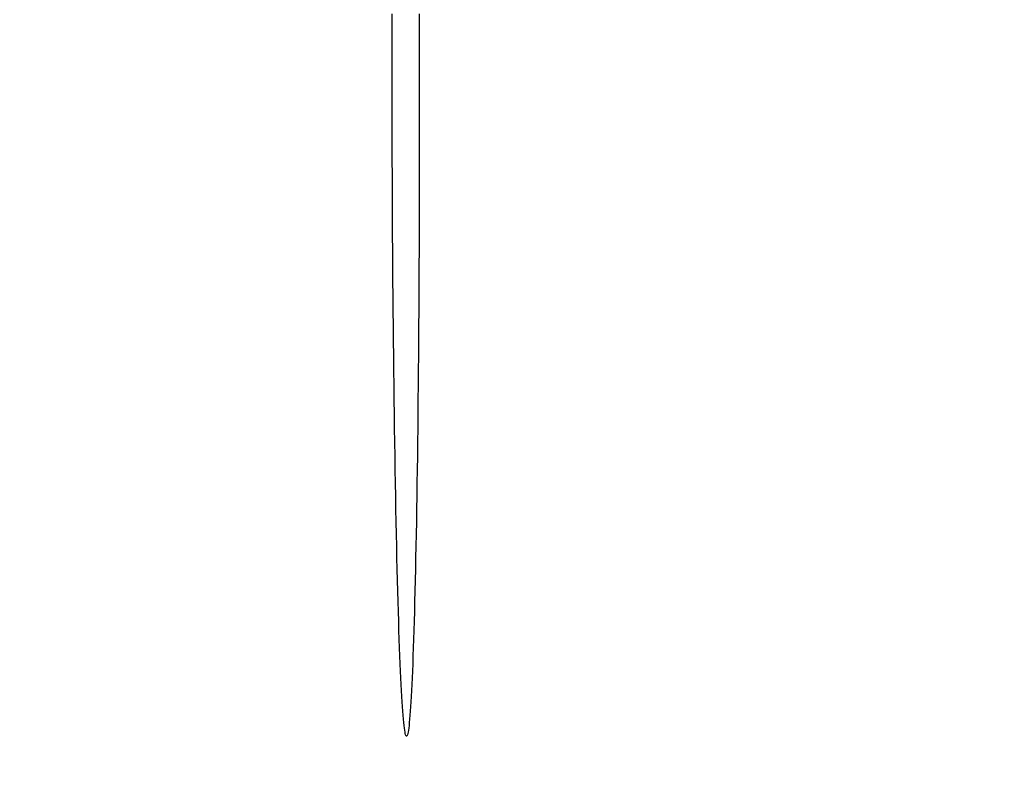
# Model space of a CAD drawing. Header units: millimetres. Extents: x -2852 to 102, y -106 to 97.
# Tile 147 of 256: x -2318 to -2307, y -12 to -4. Entities that reach past the tile are written whole.
import ezdxf

# ---------------------------------------------------------------- set-up
doc = ezdxf.new("R2010")
doc.units = ezdxf.units.MM
doc.header["$MEASUREMENT"] = 0
doc.layers.add('Predefinito', color=5, linetype='Continuous')

msp = doc.modelspace()

# ---------------------------------------------------------------- linework, layer by layer
at = {"layer": 'Predefinito', "extrusion": (-0.001366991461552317, 0.9999990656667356, 0)}
msp.add_lwpolyline([(1893.351324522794, 1025.42292373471), (1943.995638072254, 932.9039963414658), (1961.195860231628, 903.3342027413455), (1978.993972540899, 874.0949544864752), (1998.616769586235, 843.5455550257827), (2019.57383825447, 812.9372917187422), (2030.542156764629, 797.7648246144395), (2041.807183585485, 782.7956663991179), (2053.362682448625, 768.0910785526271), (2065.262349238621, 753.6442822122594), (2077.378819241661, 739.6632572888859), (2089.887840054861, 726.0076633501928), (2102.541407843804, 713.0045566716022), (2109.031955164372, 706.653154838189), (2115.637419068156, 700.4117466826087), (2122.164949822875, 694.4647839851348), (2128.809624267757, 688.6383311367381), (2135.576121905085, 682.9420587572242), (2142.469122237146, 677.385637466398), (2149.247856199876, 672.1639067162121), (2156.152456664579, 667.0940738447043), (2163.186477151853, 662.1888820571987), (2170.353255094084, 657.4618598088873), (2177.385123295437, 653.090251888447), (2184.545983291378, 648.9110545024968), (2191.838042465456, 644.9391512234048), (2199.261258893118, 641.1914949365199), (2206.558744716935, 637.7994573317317), (2213.976013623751, 634.6499397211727), (2217.728858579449, 633.1713967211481), (2221.510611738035, 631.7599396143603), (2225.320770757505, 630.4178294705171), (2229.158833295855, 629.1473273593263), (2233.492784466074, 627.8109071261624), (2237.855495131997, 626.5693829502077), (2242.242043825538, 625.4243394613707), (2246.65050374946, 624.3753822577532), (2250.820668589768, 623.4747271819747), (2255.007433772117, 622.6581809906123), (2259.208897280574, 621.9254063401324), (2263.422687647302, 621.2759436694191), (2267.618848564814, 620.7126819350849), (2271.823276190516, 620.2303412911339), (2276.03452739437, 619.8281001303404), (2280.25115904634, 619.5051368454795), (2284.471709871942, 619.2606014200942), (2288.694646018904, 619.0935302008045), (2292.918415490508, 619.0029311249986), (2297.141466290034, 618.9878121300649), (2305.55707747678, 619.1790170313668), (2313.954794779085, 619.6579889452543), (2322.325882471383, 620.4160973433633), (2330.66210220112, 621.4445185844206), (2338.947760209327, 622.733170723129), (2347.184703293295, 624.2748402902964), (2355.367115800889, 626.0616068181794), (2363.489182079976, 628.0855498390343), (2371.510279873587, 630.3286765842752), (2379.462038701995, 632.7929579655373), (2387.340598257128, 635.4722975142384), (2395.141678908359, 638.3606017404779), (2402.771482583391, 641.4149501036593), (2410.318012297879, 644.6638726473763), (2417.777958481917, 648.1037776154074), (2425.148011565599, 651.731073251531), (2432.266807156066, 655.457280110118), (2439.29190530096, 659.3574054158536), (2446.218870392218, 663.4296977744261), (2453.043600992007, 667.6731772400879), (2459.336958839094, 671.8008511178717), (2465.532588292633, 676.0781928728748), (2471.625899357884, 680.5058177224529), (2477.611476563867, 685.0847145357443), (2485.196021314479, 691.2439231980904), (2492.572953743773, 697.6527941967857), (2496.48016059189, 701.227419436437), (2500.322119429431, 704.8714970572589), (2504.097656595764, 708.5832848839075), (2507.805818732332, 712.3606644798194), (2514.889817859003, 719.9615224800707), (2521.70957167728, 727.7888870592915), (2528.210201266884, 735.7512486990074), (2534.459556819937, 743.8977345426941), (2540.461105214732, 752.2003302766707), (2546.233647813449, 760.6471974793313), (2551.824459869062, 769.2712208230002), (2557.213527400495, 778.000570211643), (2562.522258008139, 786.9957281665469), (2567.663563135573, 796.0696525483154), (2577.52678111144, 814.3908881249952), (2632.82336339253, 924.5810875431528), (2644.451836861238, 945.9817918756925), (2657.017906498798, 967.7557466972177), (2680.503230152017, 1005.603319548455), (2683.726436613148, 1011.103481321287), (2686.673477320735, 1016.485880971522), (2687.995116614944, 1019.075738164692), (2689.268848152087, 1021.731139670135), (2690.354444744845, 1024.168534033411), (2690.874860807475, 1025.41657920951), (2691.377838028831, 1026.687096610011)], dxfattribs=at)
msp.add_lwpolyline([(1893.351324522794, 1025.42292373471), (1943.995638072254, 932.9039963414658), (1961.195860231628, 903.3342027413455), (1978.993972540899, 874.0949544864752), (1998.616769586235, 843.5455550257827), (2019.57383825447, 812.9372917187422), (2030.542156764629, 797.7648246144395), (2041.807183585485, 782.7956663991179), (2053.362682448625, 768.0910785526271), (2065.262349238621, 753.6442822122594), (2077.378819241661, 739.6632572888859), (2089.887840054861, 726.0076633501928), (2102.541407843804, 713.0045566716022), (2109.031955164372, 706.653154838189), (2115.637419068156, 700.4117466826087), (2122.164949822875, 694.4647839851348), (2128.809624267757, 688.6383311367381), (2135.576121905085, 682.9420587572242), (2142.469122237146, 677.385637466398), (2149.247856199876, 672.1639067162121), (2156.152456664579, 667.0940738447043), (2163.186477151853, 662.1888820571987), (2170.353255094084, 657.4618598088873), (2177.385123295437, 653.090251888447), (2184.545983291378, 648.9110545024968), (2191.838042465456, 644.9391512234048), (2199.261258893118, 641.1914949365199), (2206.558744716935, 637.7994573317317), (2213.976013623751, 634.6499397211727), (2217.728858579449, 633.1713967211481), (2221.510611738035, 631.7599396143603), (2225.320770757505, 630.4178294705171), (2229.158833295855, 629.1473273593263), (2233.492784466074, 627.8109071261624), (2237.855495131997, 626.5693829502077), (2242.242043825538, 625.4243394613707), (2246.65050374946, 624.3753822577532), (2250.820668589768, 623.4747271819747), (2255.007433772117, 622.6581809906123), (2259.208897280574, 621.9254063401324), (2263.422687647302, 621.2759436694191), (2267.618848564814, 620.7126819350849), (2271.823276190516, 620.2303412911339), (2276.03452739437, 619.8281001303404), (2280.25115904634, 619.5051368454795), (2284.471709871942, 619.2606014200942), (2288.694646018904, 619.0935302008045), (2292.918415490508, 619.0029311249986), (2297.141466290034, 618.9878121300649), (2305.55707747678, 619.1790170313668), (2313.954794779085, 619.6579889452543), (2322.325882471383, 620.4160973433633), (2330.66210220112, 621.4445185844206), (2338.947760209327, 622.733170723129), (2347.184703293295, 624.2748402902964), (2355.367115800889, 626.0616068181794), (2363.489182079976, 628.0855498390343), (2371.510279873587, 630.3286765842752), (2379.462038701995, 632.7929579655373), (2387.340598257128, 635.4722975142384), (2395.141678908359, 638.3606017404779), (2402.771482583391, 641.4149501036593), (2410.318012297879, 644.6638726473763), (2417.777958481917, 648.1037776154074), (2425.148011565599, 651.731073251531), (2432.266807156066, 655.457280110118), (2439.29190530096, 659.3574054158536), (2446.218870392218, 663.4296977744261), (2453.043600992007, 667.6731772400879), (2459.336958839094, 671.8008511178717), (2465.532588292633, 676.0781928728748), (2471.625899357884, 680.5058177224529), (2477.611476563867, 685.0847145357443), (2485.196021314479, 691.2439231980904), (2492.572953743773, 697.6527941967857), (2496.48016059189, 701.227419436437), (2500.322119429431, 704.8714970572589), (2504.097656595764, 708.5832848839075), (2507.805818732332, 712.3606644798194), (2514.889817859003, 719.9615224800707), (2521.70957167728, 727.7888870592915), (2528.210201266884, 735.7512486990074), (2534.459556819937, 743.8977345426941), (2540.461105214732, 752.2003302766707), (2546.233647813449, 760.6471974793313), (2551.824459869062, 769.2712208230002), (2557.213527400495, 778.000570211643), (2562.522258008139, 786.9957281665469), (2567.663563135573, 796.0696525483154), (2577.52678111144, 814.3908881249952), (2632.82336339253, 924.5810875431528), (2644.451836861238, 945.9817918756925), (2657.017906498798, 967.7557466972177), (2680.503230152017, 1005.603319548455), (2683.726436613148, 1011.103481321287), (2686.673477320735, 1016.485880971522), (2687.995116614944, 1019.075738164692), (2689.268848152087, 1021.731139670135), (2690.354444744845, 1024.168534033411), (2690.874860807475, 1025.41657920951), (2691.377838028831, 1026.687096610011)], dxfattribs=at)
at = {"layer": 'Predefinito', "extrusion": (-0.001366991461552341, 0.9999990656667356, 0)}
msp.add_lwpolyline([(2685.093597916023, 1029.656408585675), (2684.652767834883, 1028.514424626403), (2684.178802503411, 1027.353558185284), (2683.136399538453, 1024.977799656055), (2681.976255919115, 1022.534376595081), (2680.708238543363, 1020.028532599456), (2679.342214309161, 1017.465511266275), (2677.888050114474, 1014.850556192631), (2674.754769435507, 1009.485819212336), (2647.236081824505, 964.8120572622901), (2634.885210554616, 943.0068633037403), (2623.437528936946, 921.6081928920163), (2573.471985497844, 821.6063727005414), (2563.678453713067, 803.1830507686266), (2553.533115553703, 785.344988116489), (2548.272492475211, 776.6534082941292), (2542.856685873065, 768.1177184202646), (2537.263285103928, 759.7411102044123), (2531.469879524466, 751.526775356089), (2525.454058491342, 743.4779055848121), (2519.19341136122, 735.5976926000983), (2512.665527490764, 727.8893281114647), (2505.84799623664, 720.3560038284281), (2498.718406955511, 713.0009114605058), (2495.029587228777, 709.3911996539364), (2491.254349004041, 705.8272427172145), (2487.389890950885, 702.3094396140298), (2483.433411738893, 698.8381893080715), (2479.382110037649, 695.4138907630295), (2475.233184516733, 692.0369429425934), (2469.343648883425, 687.4556619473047), (2463.270454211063, 682.973492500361), (2457.02125633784, 678.5985806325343), (2450.603711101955, 674.3390723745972), (2444.025474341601, 670.2031137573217), (2437.294201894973, 666.19885081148), (2430.417549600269, 662.3344295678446), (2423.403173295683, 658.6179960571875), (2416.25872881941, 655.057696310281), (2408.991872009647, 651.6616763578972), (2401.610258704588, 648.4380822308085), (2394.121544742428, 645.3950599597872), (2386.533385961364, 642.5407555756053), (2378.853438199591, 639.883315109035), (2371.089357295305, 637.430884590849), (2363.2487990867, 635.191610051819), (2355.339419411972, 633.1736375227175), (2347.368874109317, 631.3851130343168), (2339.34481901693, 629.8341826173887), (2331.274909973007, 628.528992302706), (2323.166802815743, 627.4776881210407), (2315.028153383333, 626.688416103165), (2306.866617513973, 626.1693222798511), (2298.68985104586, 625.9285526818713), (2294.598148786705, 625.9150851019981), (2290.505509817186, 625.9742533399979), (2286.412891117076, 626.1070756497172), (2282.321249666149, 626.3145702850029), (2278.23154244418, 626.5977554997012), (2274.144726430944, 626.9576495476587), (2270.061758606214, 627.395270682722), (2265.983595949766, 627.9116371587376), (2261.911195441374, 628.507767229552), (2257.845514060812, 629.1846791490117), (2253.787508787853, 629.9433911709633), (2249.738136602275, 630.7849215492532), (2245.698354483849, 631.7102885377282), (2241.669119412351, 632.7205103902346), (2237.651388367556, 633.816605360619), (2233.646118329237, 634.9995917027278), (2229.971796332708, 636.1656457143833), (2226.308964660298, 637.4051216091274), (2222.657749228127, 638.7169859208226), (2219.018275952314, 640.1002051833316), (2215.390670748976, 641.5537459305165), (2211.775059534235, 643.0765746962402), (2204.580322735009, 646.3259624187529), (2197.435072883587, 649.8401006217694), (2190.340317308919, 653.6107215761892), (2183.297063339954, 657.629557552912), (2176.30631830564, 661.8883408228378), (2169.369089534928, 666.378803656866), (2162.486384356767, 671.0926783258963), (2155.659210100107, 676.0216971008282), (2148.888574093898, 681.1575922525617), (2142.175483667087, 686.4920960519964), (2135.520946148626, 692.0169407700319), (2128.925968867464, 697.7238586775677), (2122.39155915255, 703.6045820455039), (2115.918724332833, 709.6508431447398), (2109.508471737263, 715.8543742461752), (2096.879742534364, 728.7001755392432), (2084.513430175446, 742.0758440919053), (2072.417593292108, 755.915238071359), (2060.600290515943, 770.1522156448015), (2049.069580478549, 784.7206349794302), (2037.833521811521, 799.5543542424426), (2026.900173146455, 814.587231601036), (2005.973840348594, 844.9858932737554), (1986.355051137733, 875.3874853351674), (1968.10827456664, 905.2628731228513), (1951.297979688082, 934.0829219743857), (1899.710998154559, 1028.227034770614)], dxfattribs=at)
msp.add_lwpolyline([(2685.093597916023, 1029.656408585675), (2684.652767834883, 1028.514424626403), (2684.178802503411, 1027.353558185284), (2683.136399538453, 1024.977799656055), (2681.976255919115, 1022.534376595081), (2680.708238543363, 1020.028532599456), (2679.342214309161, 1017.465511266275), (2677.888050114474, 1014.850556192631), (2674.754769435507, 1009.485819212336), (2647.236081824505, 964.8120572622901), (2634.885210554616, 943.0068633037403), (2623.437528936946, 921.6081928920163), (2573.471985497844, 821.6063727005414), (2563.678453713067, 803.1830507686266), (2553.533115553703, 785.344988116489), (2548.272492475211, 776.6534082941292), (2542.856685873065, 768.1177184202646), (2537.263285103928, 759.7411102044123), (2531.469879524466, 751.526775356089), (2525.454058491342, 743.4779055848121), (2519.19341136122, 735.5976926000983), (2512.665527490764, 727.8893281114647), (2505.84799623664, 720.3560038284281), (2498.718406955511, 713.0009114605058), (2495.029587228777, 709.3911996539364), (2491.254349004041, 705.8272427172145), (2487.389890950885, 702.3094396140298), (2483.433411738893, 698.8381893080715), (2479.382110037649, 695.4138907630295), (2475.233184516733, 692.0369429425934), (2469.343648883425, 687.4556619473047), (2463.270454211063, 682.973492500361), (2457.02125633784, 678.5985806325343), (2450.603711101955, 674.3390723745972), (2444.025474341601, 670.2031137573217), (2437.294201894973, 666.19885081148), (2430.417549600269, 662.3344295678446), (2423.403173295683, 658.6179960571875), (2416.25872881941, 655.057696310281), (2408.991872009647, 651.6616763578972), (2401.610258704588, 648.4380822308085), (2394.121544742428, 645.3950599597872), (2386.533385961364, 642.5407555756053), (2378.853438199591, 639.883315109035), (2371.089357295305, 637.430884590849), (2363.2487990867, 635.191610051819), (2355.339419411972, 633.1736375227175), (2347.368874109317, 631.3851130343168), (2339.34481901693, 629.8341826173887), (2331.274909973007, 628.528992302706), (2323.166802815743, 627.4776881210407), (2315.028153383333, 626.688416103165), (2306.866617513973, 626.1693222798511), (2298.68985104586, 625.9285526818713), (2294.598148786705, 625.9150851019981), (2290.505509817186, 625.9742533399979), (2286.412891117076, 626.1070756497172), (2282.321249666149, 626.3145702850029), (2278.23154244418, 626.5977554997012), (2274.144726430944, 626.9576495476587), (2270.061758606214, 627.395270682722), (2265.983595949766, 627.9116371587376), (2261.911195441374, 628.507767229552), (2257.845514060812, 629.1846791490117), (2253.787508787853, 629.9433911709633), (2249.738136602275, 630.7849215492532), (2245.698354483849, 631.7102885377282), (2241.669119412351, 632.7205103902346), (2237.651388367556, 633.816605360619), (2233.646118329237, 634.9995917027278), (2229.971796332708, 636.1656457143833), (2226.308964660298, 637.4051216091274), (2222.657749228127, 638.7169859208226), (2219.018275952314, 640.1002051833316), (2215.390670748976, 641.5537459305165), (2211.775059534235, 643.0765746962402), (2204.580322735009, 646.3259624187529), (2197.435072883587, 649.8401006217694), (2190.340317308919, 653.6107215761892), (2183.297063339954, 657.629557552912), (2176.30631830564, 661.8883408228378), (2169.369089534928, 666.378803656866), (2162.486384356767, 671.0926783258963), (2155.659210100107, 676.0216971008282), (2148.888574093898, 681.1575922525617), (2142.175483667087, 686.4920960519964), (2135.520946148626, 692.0169407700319), (2128.925968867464, 697.7238586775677), (2122.39155915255, 703.6045820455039), (2115.918724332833, 709.6508431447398), (2109.508471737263, 715.8543742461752), (2096.879742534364, 728.7001755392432), (2084.513430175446, 742.0758440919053), (2072.417593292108, 755.915238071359), (2060.600290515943, 770.1522156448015), (2049.069580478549, 784.7206349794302), (2037.833521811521, 799.5543542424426), (2026.900173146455, 814.587231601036), (2005.973840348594, 844.9858932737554), (1986.355051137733, 875.3874853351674), (1968.10827456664, 905.2628731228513), (1951.297979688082, 934.0829219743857), (1899.710998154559, 1028.227034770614)], dxfattribs=at)
at = {"layer": 'Predefinito', "extrusion": (-0.001366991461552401, 0.9999990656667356, 0)}
msp.add_lwpolyline([(1905.997822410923, 1031.428428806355), (1956.520984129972, 939.1582508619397), (1973.60453218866, 909.8168611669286), (1991.259059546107, 880.8453350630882), (2010.695863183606, 850.6233721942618), (2031.418514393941, 820.4007730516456), (2042.247419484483, 805.4451126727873), (2053.355742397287, 790.7096059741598), (2064.734860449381, 776.2565019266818), (2076.43433653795, 762.081482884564), (2088.325555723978, 748.3907403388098), (2100.576544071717, 735.0493230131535), (2112.939555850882, 722.3789109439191), (2119.268332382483, 716.2038331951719), (2125.699634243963, 710.1457278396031), (2132.045113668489, 704.3836209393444), (2138.493589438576, 698.7488820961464), (2145.048292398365, 693.2512228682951), (2151.712453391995, 687.9003548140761), (2158.252666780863, 682.8836246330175), (2164.899770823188, 678.0249701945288), (2171.655563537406, 673.33675698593), (2178.52156675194, 668.8319380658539), (2185.240655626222, 664.6786451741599), (2192.064280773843, 660.7210165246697), (2198.992865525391, 656.9728005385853), (2206.024797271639, 653.449331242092), (2212.916299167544, 650.2727041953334), (2219.898812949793, 647.3353820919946), (2223.423111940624, 645.9610588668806), (2226.968924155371, 644.652069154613), (2230.535890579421, 643.410239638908), (2234.123652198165, 642.2373970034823), (2238.169605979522, 641.0065670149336), (2242.240851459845, 639.8648201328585), (2246.336730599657, 638.812186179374), (2250.455498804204, 637.8483913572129), (2254.353226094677, 637.0217065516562), (2258.268264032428, 636.2731354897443), (2262.199242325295, 635.6023215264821), (2266.144102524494, 635.0088970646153), (2270.07487688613, 634.4955651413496), (2274.015905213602, 634.0575691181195), (2277.965941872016, 633.6942292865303), (2281.923741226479, 633.4048659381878), (2285.888028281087, 633.1887752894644), (2289.85741059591, 633.0451572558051), (2293.830466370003, 632.9731876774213), (2297.805773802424, 632.972042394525), (2305.73650788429, 633.1778775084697), (2313.662034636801, 633.6549275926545), (2321.573915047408, 634.3958589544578), (2329.463989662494, 635.3931204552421), (2337.31691743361, 636.6378809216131), (2345.133722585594, 638.1238482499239), (2352.90812033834, 639.8439832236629), (2360.633825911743, 641.7912466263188), (2368.271357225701, 643.9488468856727), (2375.8498479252, 646.3189358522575), (2383.364657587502, 648.8958320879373), (2390.810761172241, 651.6738342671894), (2398.097603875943, 654.6117491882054), (2405.308166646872, 657.7368640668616), (2412.438284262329, 661.0455118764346), (2419.483791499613, 664.5340255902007), (2426.289408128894, 668.1170587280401), (2433.004724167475, 671.8662564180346), (2439.624449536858, 675.7793492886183), (2446.143566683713, 679.8546955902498), (2452.151421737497, 683.8161770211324), (2458.061334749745, 687.9179720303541), (2463.867861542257, 692.1596947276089), (2469.564661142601, 696.5411020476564), (2476.774283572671, 702.4275868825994), (2483.783399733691, 708.5497547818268), (2487.495615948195, 711.9641711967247), (2491.146267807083, 715.4452261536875), (2494.734752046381, 718.9917420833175), (2498.260593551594, 722.6021817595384), (2505.001949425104, 729.8726302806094), (2511.501801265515, 737.3701929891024), (2517.709842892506, 745.0109719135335), (2523.692201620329, 752.8455871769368), (2529.453121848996, 760.8504326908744), (2535.010897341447, 769.016779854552), (2540.411160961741, 777.3790323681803), (2545.634181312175, 785.8694052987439), (2550.797351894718, 794.6460133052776), (2555.815460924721, 803.527700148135), (2565.492794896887, 821.545129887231), (2620.831805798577, 931.8062205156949), (2632.630802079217, 953.4826676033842), (2645.4134554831, 975.5875227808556), (2668.905650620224, 1013.445253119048), (2671.936917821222, 1018.653796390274), (2673.307180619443, 1021.129516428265), (2674.61864502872, 1023.604817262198), (2675.780684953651, 1025.917584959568), (2676.866640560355, 1028.226160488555), (2677.757342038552, 1030.277169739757), (2678.169630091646, 1031.296693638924), (2678.556852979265, 1032.310471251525)], dxfattribs=at)
msp.add_lwpolyline([(1905.997822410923, 1031.428428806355), (1956.520984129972, 939.1582508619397), (1973.60453218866, 909.8168611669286), (1991.259059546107, 880.8453350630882), (2010.695863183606, 850.6233721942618), (2031.418514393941, 820.4007730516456), (2042.247419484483, 805.4451126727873), (2053.355742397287, 790.7096059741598), (2064.734860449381, 776.2565019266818), (2076.43433653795, 762.081482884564), (2088.325555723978, 748.3907403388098), (2100.576544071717, 735.0493230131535), (2112.939555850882, 722.3789109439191), (2119.268332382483, 716.2038331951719), (2125.699634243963, 710.1457278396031), (2132.045113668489, 704.3836209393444), (2138.493589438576, 698.7488820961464), (2145.048292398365, 693.2512228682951), (2151.712453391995, 687.9003548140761), (2158.252666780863, 682.8836246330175), (2164.899770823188, 678.0249701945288), (2171.655563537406, 673.33675698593), (2178.52156675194, 668.8319380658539), (2185.240655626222, 664.6786451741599), (2192.064280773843, 660.7210165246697), (2198.992865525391, 656.9728005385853), (2206.024797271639, 653.449331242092), (2212.916299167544, 650.2727041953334), (2219.898812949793, 647.3353820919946), (2223.423111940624, 645.9610588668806), (2226.968924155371, 644.652069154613), (2230.535890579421, 643.410239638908), (2234.123652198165, 642.2373970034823), (2238.169605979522, 641.0065670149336), (2242.240851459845, 639.8648201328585), (2246.336730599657, 638.812186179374), (2250.455498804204, 637.8483913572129), (2254.353226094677, 637.0217065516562), (2258.268264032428, 636.2731354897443), (2262.199242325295, 635.6023215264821), (2266.144102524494, 635.0088970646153), (2270.07487688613, 634.4955651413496), (2274.015905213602, 634.0575691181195), (2277.965941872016, 633.6942292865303), (2281.923741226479, 633.4048659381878), (2285.888028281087, 633.1887752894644), (2289.85741059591, 633.0451572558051), (2293.830466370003, 632.9731876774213), (2297.805773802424, 632.972042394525), (2305.73650788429, 633.1778775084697), (2313.662034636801, 633.6549275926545), (2321.573915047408, 634.3958589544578), (2329.463989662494, 635.3931204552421), (2337.31691743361, 636.6378809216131), (2345.133722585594, 638.1238482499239), (2352.90812033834, 639.8439832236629), (2360.633825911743, 641.7912466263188), (2368.271357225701, 643.9488468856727), (2375.8498479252, 646.3189358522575), (2383.364657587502, 648.8958320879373), (2390.810761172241, 651.6738342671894), (2398.097603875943, 654.6117491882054), (2405.308166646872, 657.7368640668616), (2412.438284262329, 661.0455118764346), (2419.483791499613, 664.5340255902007), (2426.289408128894, 668.1170587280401), (2433.004724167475, 671.8662564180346), (2439.624449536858, 675.7793492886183), (2446.143566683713, 679.8546955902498), (2452.151421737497, 683.8161770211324), (2458.061334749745, 687.9179720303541), (2463.867861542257, 692.1596947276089), (2469.564661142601, 696.5411020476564), (2476.774283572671, 702.4275868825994), (2483.783399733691, 708.5497547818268), (2487.495615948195, 711.9641711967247), (2491.146267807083, 715.4452261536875), (2494.734752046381, 718.9917420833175), (2498.260593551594, 722.6021817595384), (2505.001949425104, 729.8726302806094), (2511.501801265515, 737.3701929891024), (2517.709842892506, 745.0109719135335), (2523.692201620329, 752.8455871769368), (2529.453121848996, 760.8504326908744), (2535.010897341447, 769.016779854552), (2540.411160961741, 777.3790323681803), (2545.634181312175, 785.8694052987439), (2550.797351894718, 794.6460133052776), (2555.815460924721, 803.527700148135), (2565.492794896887, 821.545129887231), (2620.831805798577, 931.8062205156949), (2632.630802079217, 953.4826676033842), (2645.4134554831, 975.5875227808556), (2668.905650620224, 1013.445253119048), (2671.936917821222, 1018.653796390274), (2673.307180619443, 1021.129516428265), (2674.61864502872, 1023.604817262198), (2675.780684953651, 1025.917584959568), (2676.866640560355, 1028.226160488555), (2677.757342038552, 1030.277169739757), (2678.169630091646, 1031.296693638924), (2678.556852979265, 1032.310471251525)], dxfattribs=at)
at = {"layer": 'Predefinito', "extrusion": (-0.001366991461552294, 0.9999990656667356, 0)}
msp.add_lwpolyline([(1899.674573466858, 1028.425676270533), (1950.258311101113, 936.0311236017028), (1967.400196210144, 906.575531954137), (1985.126516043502, 877.4701447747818), (2004.656316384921, 847.0844636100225), (2025.496176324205, 816.669032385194), (2036.394788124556, 801.6049686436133), (2047.581462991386, 786.7526361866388), (2059.048771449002, 772.1737902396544), (2070.848342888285, 757.8628825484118), (2082.852187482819, 744.026998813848), (2095.23219206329, 730.5284931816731), (2107.740481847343, 717.6917338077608), (2114.150143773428, 711.4284940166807), (2120.668526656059, 705.2787372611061), (2127.105031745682, 699.4242024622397), (2133.651606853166, 693.6936066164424), (2140.312207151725, 688.0966408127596), (2147.090787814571, 682.642996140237), (2153.750261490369, 677.5237656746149), (2160.526113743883, 672.5595220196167), (2167.421020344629, 667.7628195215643), (2174.437410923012, 663.1468989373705), (2181.312889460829, 658.8844485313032), (2188.30513203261, 654.8160355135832), (2195.415453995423, 650.9559758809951), (2202.643028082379, 647.3204130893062), (2209.73752194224, 644.0360807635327), (2216.937413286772, 640.9926609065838), (2220.575985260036, 639.5662277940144), (2224.239767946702, 638.2060043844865), (2227.928330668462, 636.9140345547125), (2231.64124274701, 635.6923621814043), (2235.831195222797, 634.4087370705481), (2240.048173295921, 633.2171015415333), (2244.289387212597, 632.1182628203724), (2248.553001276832, 631.1118868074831), (2252.586947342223, 630.2482168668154), (2256.637848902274, 629.4656582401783), (2260.704069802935, 628.7638639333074), (2264.783395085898, 628.1424203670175), (2268.846862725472, 627.6041235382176), (2272.919590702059, 627.1439552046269), (2277.000234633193, 626.7611647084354), (2281.087450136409, 626.4550013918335), (2285.179869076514, 626.2246883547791), (2289.276028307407, 626.0693437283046), (2293.374440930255, 625.98805940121), (2297.473620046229, 625.979927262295), (2305.646792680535, 626.1784472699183), (2313.808414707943, 626.6564582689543), (2321.949898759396, 627.4059781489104), (2330.063045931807, 628.4188195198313), (2338.132338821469, 629.6855258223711), (2346.159212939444, 631.1993442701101), (2354.137618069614, 632.952795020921), (2362.061503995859, 634.9383982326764), (2369.890818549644, 637.1387617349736), (2377.655943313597, 639.5559469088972), (2385.352627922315, 642.1840648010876), (2392.9762200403, 645.0172180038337), (2400.434543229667, 648.0133496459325), (2407.813089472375, 651.200368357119), (2415.108121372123, 654.574644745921), (2422.315901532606, 658.1325494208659), (2429.27810764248, 661.7871694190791), (2436.148314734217, 665.6118309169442), (2442.921659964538, 669.6045235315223), (2449.59358383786, 673.7639364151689), (2455.744190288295, 677.8085140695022), (2461.796961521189, 681.9980824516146), (2467.746880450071, 686.3327562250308), (2473.588068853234, 690.8129082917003), (2480.985152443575, 696.835755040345), (2488.178176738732, 703.1012744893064), (2491.987888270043, 706.5957953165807), (2495.734193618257, 710.1583616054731), (2499.416204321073, 713.7875134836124), (2503.033206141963, 717.481423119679), (2509.945883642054, 724.91707638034), (2516.605686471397, 732.579540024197), (2522.960022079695, 740.3811103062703), (2529.075879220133, 748.3716608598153), (2534.957113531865, 756.5253814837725), (2540.622272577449, 764.8319886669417), (2546.117810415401, 773.3251265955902), (2551.423854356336, 781.9349877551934), (2556.659804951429, 790.8208707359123), (2561.739512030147, 799.7986763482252), (2571.509788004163, 817.9680090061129), (2626.827584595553, 928.1936540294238), (2638.541319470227, 949.7322297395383), (2651.215680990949, 971.6716347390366), (2674.70444038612, 1009.524286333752), (2677.831677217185, 1014.878638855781), (2679.262425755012, 1017.450514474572), (2680.646061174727, 1020.04534911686), (2681.887900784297, 1022.49666156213), (2683.067744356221, 1024.978650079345), (2684.055893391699, 1027.222851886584), (2684.52224544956, 1028.356636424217), (2684.967345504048, 1029.498783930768)], dxfattribs=at)
msp.add_lwpolyline([(1899.674573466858, 1028.425676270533), (1950.258311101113, 936.0311236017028), (1967.400196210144, 906.575531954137), (1985.126516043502, 877.4701447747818), (2004.656316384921, 847.0844636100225), (2025.496176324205, 816.669032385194), (2036.394788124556, 801.6049686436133), (2047.581462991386, 786.7526361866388), (2059.048771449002, 772.1737902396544), (2070.848342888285, 757.8628825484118), (2082.852187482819, 744.026998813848), (2095.23219206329, 730.5284931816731), (2107.740481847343, 717.6917338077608), (2114.150143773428, 711.4284940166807), (2120.668526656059, 705.2787372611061), (2127.105031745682, 699.4242024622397), (2133.651606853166, 693.6936066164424), (2140.312207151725, 688.0966408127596), (2147.090787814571, 682.642996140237), (2153.750261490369, 677.5237656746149), (2160.526113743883, 672.5595220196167), (2167.421020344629, 667.7628195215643), (2174.437410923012, 663.1468989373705), (2181.312889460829, 658.8844485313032), (2188.30513203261, 654.8160355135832), (2195.415453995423, 650.9559758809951), (2202.643028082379, 647.3204130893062), (2209.73752194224, 644.0360807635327), (2216.937413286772, 640.9926609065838), (2220.575985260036, 639.5662277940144), (2224.239767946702, 638.2060043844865), (2227.928330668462, 636.9140345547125), (2231.64124274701, 635.6923621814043), (2235.831195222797, 634.4087370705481), (2240.048173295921, 633.2171015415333), (2244.289387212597, 632.1182628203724), (2248.553001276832, 631.1118868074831), (2252.586947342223, 630.2482168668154), (2256.637848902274, 629.4656582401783), (2260.704069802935, 628.7638639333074), (2264.783395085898, 628.1424203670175), (2268.846862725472, 627.6041235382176), (2272.919590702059, 627.1439552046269), (2277.000234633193, 626.7611647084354), (2281.087450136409, 626.4550013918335), (2285.179869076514, 626.2246883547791), (2289.276028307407, 626.0693437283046), (2293.374440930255, 625.98805940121), (2297.473620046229, 625.979927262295), (2305.646792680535, 626.1784472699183), (2313.808414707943, 626.6564582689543), (2321.949898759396, 627.4059781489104), (2330.063045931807, 628.4188195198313), (2338.132338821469, 629.6855258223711), (2346.159212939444, 631.1993442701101), (2354.137618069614, 632.952795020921), (2362.061503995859, 634.9383982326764), (2369.890818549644, 637.1387617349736), (2377.655943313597, 639.5559469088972), (2385.352627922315, 642.1840648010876), (2392.9762200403, 645.0172180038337), (2400.434543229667, 648.0133496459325), (2407.813089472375, 651.200368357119), (2415.108121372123, 654.574644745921), (2422.315901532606, 658.1325494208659), (2429.27810764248, 661.7871694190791), (2436.148314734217, 665.6118309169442), (2442.921659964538, 669.6045235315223), (2449.59358383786, 673.7639364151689), (2455.744190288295, 677.8085140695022), (2461.796961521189, 681.9980824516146), (2467.746880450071, 686.3327562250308), (2473.588068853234, 690.8129082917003), (2480.985152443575, 696.835755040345), (2488.178176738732, 703.1012744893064), (2491.987888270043, 706.5957953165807), (2495.734193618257, 710.1583616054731), (2499.416204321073, 713.7875134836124), (2503.033206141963, 717.481423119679), (2509.945883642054, 724.91707638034), (2516.605686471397, 732.579540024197), (2522.960022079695, 740.3811103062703), (2529.075879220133, 748.3716608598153), (2534.957113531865, 756.5253814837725), (2540.622272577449, 764.8319886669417), (2546.117810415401, 773.3251265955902), (2551.423854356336, 781.9349877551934), (2556.659804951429, 790.8208707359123), (2561.739512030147, 799.7986763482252), (2571.509788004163, 817.9680090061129), (2626.827584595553, 928.1936540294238), (2638.541319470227, 949.7322297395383), (2651.215680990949, 971.6716347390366), (2674.70444038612, 1009.524286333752), (2677.831677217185, 1014.878638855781), (2679.262425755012, 1017.450514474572), (2680.646061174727, 1020.04534911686), (2681.887900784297, 1022.49666156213), (2683.067744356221, 1024.978650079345), (2684.055893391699, 1027.222851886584), (2684.52224544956, 1028.356636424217), (2684.967345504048, 1029.498783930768)], dxfattribs=at)
at = {"layer": 'Predefinito'}
for points in [[(-2313.950549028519, -4.687484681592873, 619.6579889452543), (-2313.950725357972, -4.532113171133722, 619.6597130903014), (-2313.950830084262, -4.375423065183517, 619.6649467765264), (-2313.950861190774, -4.217516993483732, 619.6737797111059), (-2313.950816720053, -4.05850339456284, 619.6862983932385), (-2313.950694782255, -3.898496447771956, 619.7025857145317)], [(-2313.950549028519, -4.687484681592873, 619.6579889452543), (-2313.950725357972, -4.532113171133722, 619.6597130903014), (-2313.950830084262, -4.375423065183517, 619.6649467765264), (-2313.950861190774, -4.217516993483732, 619.6737797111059), (-2313.950816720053, -4.05850339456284, 619.6862983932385), (-2313.950694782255, -3.898496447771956, 619.7025857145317)], [(-2313.659800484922, -3.898098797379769, 633.6103308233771), (-2313.659241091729, -4.058104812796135, 633.6266181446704), (-2313.658761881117, -4.217117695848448, 633.639136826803), (-2313.658361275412, -4.375023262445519, 633.6479697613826), (-2313.658037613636, -4.531713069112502, 633.6532034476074), (-2313.657789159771, -4.687084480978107, 633.6549275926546), (-2313.657612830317, -4.842455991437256, 633.6532034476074), (-2313.657508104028, -4.99914609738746, 633.6479697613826), (-2313.657476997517, -5.157052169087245, 633.639136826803), (-2313.657521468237, -5.316065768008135, 633.6266181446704), (-2313.657643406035, -5.476072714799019, 633.6103308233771), (-2313.657844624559, -5.636953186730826, 633.5901959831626), (-2313.658126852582, -5.7985818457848, 633.5661391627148), (-2313.658491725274, -5.960827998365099, 633.5380907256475), (-2313.658940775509, -6.123555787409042, 633.5059862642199), (-2313.659475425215, -6.286624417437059, 633.4697669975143), (-2313.660096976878, -6.449888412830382, 633.4293801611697), (-2313.660806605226, -6.613197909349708, 633.3847793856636), (-2313.661605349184, -6.776398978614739, 633.3359250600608), (-2313.66249410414, -6.939333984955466, 633.2827846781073), (-2313.663473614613, -7.101841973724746, 633.2253331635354), (-2313.664544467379, -7.263759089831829, 633.1635531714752), (-2313.665707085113, -7.424919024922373, 633.097435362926), (-2313.666961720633, -7.585153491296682, 633.0269786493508), (-2313.668308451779, -7.744292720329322, 632.9521904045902), (-2313.669747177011, -7.902165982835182, 632.873086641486), (-2313.671277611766, -8.05860212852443, 632.7896921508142), (-2313.672899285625, -8.213430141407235, 632.7020406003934), (-2313.674611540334, -8.366479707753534, 632.6101745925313), (-2313.676413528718, -8.51758179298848, 632.5141456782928), (-2313.678304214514, -8.66656922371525, 632.4140143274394), (-2313.680282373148, -8.813277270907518, 632.3098498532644), (-2313.68234659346, -8.957544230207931, 632.2017302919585), (-2313.684495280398, -9.099211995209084, 632.0897422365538), (-2313.686726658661, -9.238126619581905, 631.9739806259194), (-2313.689038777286, -9.374138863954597, 631.854548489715), (-2313.691429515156, -9.507104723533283, 631.7315566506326), (-2313.693896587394, -9.636885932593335, 631.6051233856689), (-2313.696437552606, -9.763350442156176, 631.4753740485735), (-2313.699049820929, -9.886372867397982, 631.34244065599), (-2313.701730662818, -10.00583490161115, 631.2064614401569), (-2313.704477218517, -10.12162569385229, 631.0675803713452), (-2313.70728650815, -10.23364218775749, 630.9259466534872), (-2313.710155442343, -10.34178941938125, 630.781714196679), (-2313.713080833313, -10.44598077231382, 630.635041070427), (-2313.716059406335, -10.54613818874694, 630.4860889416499), (-2313.719087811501, -10.64219233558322, 630.3350225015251), (-2313.72216263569, -10.73408272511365, 630.1820088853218), (-2313.725280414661, -10.8217577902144, 630.0272170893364), (-2313.728437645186, -10.90517491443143, 629.8708173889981), (-2313.731630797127, -10.98430041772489, 629.7129807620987), (-2313.734856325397, -11.05910949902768, 629.5538783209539), (-2313.738110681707, -11.12958613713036, 629.3936807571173), (-2313.741390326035, -11.19572295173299, 629.2325578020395), (-2313.744691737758, -11.25752102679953, 629.0706777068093), (-2313.748011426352, -11.31498969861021, 628.9082067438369), (-2313.751345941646, -11.36814631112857, 628.7453087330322), (-2313.754691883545, -11.41701594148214, 628.5821445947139), (-2313.758045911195, -11.46163109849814, 628.4188719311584), (-2313.761404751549, -11.50203139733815, 628.2556446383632), (-2313.764765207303, -11.53826321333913, 628.0926125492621), (-2313.768124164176, -11.57037931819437, 627.9299211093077), (-2313.771478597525, -11.59843850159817, 627.7677110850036), (-2313.774825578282, -11.62250518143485, 627.6061183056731), (-2313.778162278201, -11.64264900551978, 627.4452734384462), (-2313.781485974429, -11.65894444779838, 627.2853017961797), (-2313.784794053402, -11.67147040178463, 627.1263231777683), (-2313.788084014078, -11.68030977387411, 626.9684517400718), (-2313.79135347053, -11.6855490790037, 626.8117959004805), (-2313.794600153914, -11.68727804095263, 626.6564582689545), (-2313.797851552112, -11.68555796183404, 626.5011206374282), (-2313.801135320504, -11.68032761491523, 626.344464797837), (-2313.804449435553, -11.67149727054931, 626.1865933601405), (-2313.807791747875, -11.65898040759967, 626.027614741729), (-2313.8111599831, -11.64269411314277, 625.8676430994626), (-2313.814551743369, -11.62255948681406, 625.7067982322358), (-2313.817964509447, -11.59850204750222, 625.5452054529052), (-2313.821395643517, -11.57045213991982, 625.3829954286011), (-2313.824842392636, -11.53834533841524, 625.2203039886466), (-2313.828301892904, -11.50212284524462, 625.0572718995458), (-2313.831771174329, -11.46173188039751, 624.8940446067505), (-2313.835247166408, -11.41712605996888, 624.7307719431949), (-2313.838726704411, -11.36826575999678, 624.5676078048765), (-2313.842206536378, -11.31511846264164, 624.4047097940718), (-2313.845683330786, -11.25765908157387, 624.2422388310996), (-2313.849153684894, -11.19587026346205, 624.0803587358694), (-2313.852614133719, -11.12974266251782, 623.9192357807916), (-2313.856061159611, -11.05927518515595, 623.7590382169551), (-2313.859491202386, -10.98447520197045, 623.5999357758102), (-2313.862900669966, -10.90535872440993, 623.4420991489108), (-2313.866285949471, -10.82195054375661, 623.2856994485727), (-2313.869643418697, -10.73428433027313, 623.1309076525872), (-2313.872969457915, -10.64240269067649, 622.9778940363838), (-2313.876260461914, -10.54635718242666, 622.8268275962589), (-2313.879512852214, -10.44620828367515, 622.6778754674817), (-2313.882723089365, -10.34202531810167, 622.5312023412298), (-2313.885887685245, -10.23388633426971, 622.3869698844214), (-2313.889003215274, -10.12187793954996, 622.2453361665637), (-2313.892066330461, -10.00609508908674, 622.1064550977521), (-2313.895073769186, -9.886640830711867, 621.970475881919), (-2313.898022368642, -9.763626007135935, 621.8375424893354), (-2313.900909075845, -9.637168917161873, 621.70779315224), (-2313.90373095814, -9.50739493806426, 621.5813598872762), (-2313.906485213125, -9.374436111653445, 621.458368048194), (-2313.909169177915, -9.238430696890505, 621.3389359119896), (-2313.911780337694, -9.099522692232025, 621.2231743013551), (-2313.91431633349, -8.957861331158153, 621.1111862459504), (-2313.916774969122, -8.813600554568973, 621.0030666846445), (-2313.919154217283, -8.666898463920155, 620.8989022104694), (-2313.921452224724, -8.517916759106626, 620.7987708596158), (-2313.923667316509, -8.366820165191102, 620.7027419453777), (-2313.925797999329, -8.2137758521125, 620.6108759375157), (-2313.927842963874, -8.05895285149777, 620.523224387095), (-2313.929801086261, -7.902521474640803, 620.4398298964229), (-2313.931671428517, -7.744652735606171, 620.3607261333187), (-2313.933453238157, -7.585517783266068, 620.2859378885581), (-2313.935145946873, -7.425287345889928, 620.2154811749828), (-2313.936749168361, -7.264131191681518, 620.1493633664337), (-2313.938262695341, -7.10221760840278, 620.0875833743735), (-2313.939686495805, -6.9397129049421, 620.0301318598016), (-2313.941020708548, -6.776780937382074, 619.976991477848), (-2313.94226563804, -6.613582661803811, 619.9281371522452), (-2313.943421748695, -6.450275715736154, 619.8835363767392), (-2313.944489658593, -6.287014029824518, 619.8431495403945), (-2313.945470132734, -6.123947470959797, 619.8069302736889), (-2313.946364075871, -5.961221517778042, 619.7748258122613), (-2313.947172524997, -5.798976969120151, 619.7467773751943), (-2313.947896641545, -5.637349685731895, 619.7227205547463), (-2313.948537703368, -5.476470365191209, 619.7025857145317), (-2313.949097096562, -5.316464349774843, 619.6862983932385), (-2313.949576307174, -5.15745146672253, 619.6737797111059), (-2313.949976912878, -4.999545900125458, 619.6649467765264), (-2313.950300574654, -4.842856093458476, 619.6597130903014), (-2313.950549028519, -4.687484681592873, 619.6579889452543)], [(-2313.659800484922, -3.898098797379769, 633.6103308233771), (-2313.659241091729, -4.058104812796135, 633.6266181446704), (-2313.658761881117, -4.217117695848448, 633.639136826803), (-2313.658361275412, -4.375023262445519, 633.6479697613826), (-2313.658037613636, -4.531713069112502, 633.6532034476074), (-2313.657789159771, -4.687084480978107, 633.6549275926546), (-2313.657612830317, -4.842455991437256, 633.6532034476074), (-2313.657508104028, -4.99914609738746, 633.6479697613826), (-2313.657476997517, -5.157052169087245, 633.639136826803), (-2313.657521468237, -5.316065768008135, 633.6266181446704), (-2313.657643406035, -5.476072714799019, 633.6103308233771), (-2313.657844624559, -5.636953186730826, 633.5901959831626), (-2313.658126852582, -5.7985818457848, 633.5661391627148), (-2313.658491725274, -5.960827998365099, 633.5380907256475), (-2313.658940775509, -6.123555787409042, 633.5059862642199), (-2313.659475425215, -6.286624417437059, 633.4697669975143), (-2313.660096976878, -6.449888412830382, 633.4293801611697), (-2313.660806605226, -6.613197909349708, 633.3847793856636), (-2313.661605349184, -6.776398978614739, 633.3359250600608), (-2313.66249410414, -6.939333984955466, 633.2827846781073), (-2313.663473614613, -7.101841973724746, 633.2253331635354), (-2313.664544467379, -7.263759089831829, 633.1635531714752), (-2313.665707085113, -7.424919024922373, 633.097435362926), (-2313.666961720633, -7.585153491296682, 633.0269786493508), (-2313.668308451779, -7.744292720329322, 632.9521904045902), (-2313.669747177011, -7.902165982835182, 632.873086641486), (-2313.671277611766, -8.05860212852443, 632.7896921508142), (-2313.672899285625, -8.213430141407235, 632.7020406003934), (-2313.674611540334, -8.366479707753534, 632.6101745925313), (-2313.676413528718, -8.51758179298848, 632.5141456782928), (-2313.678304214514, -8.66656922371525, 632.4140143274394), (-2313.680282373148, -8.813277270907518, 632.3098498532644), (-2313.68234659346, -8.957544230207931, 632.2017302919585), (-2313.684495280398, -9.099211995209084, 632.0897422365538), (-2313.686726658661, -9.238126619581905, 631.9739806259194), (-2313.689038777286, -9.374138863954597, 631.854548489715), (-2313.691429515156, -9.507104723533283, 631.7315566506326), (-2313.693896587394, -9.636885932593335, 631.6051233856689), (-2313.696437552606, -9.763350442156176, 631.4753740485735), (-2313.699049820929, -9.886372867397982, 631.34244065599), (-2313.701730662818, -10.00583490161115, 631.2064614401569), (-2313.704477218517, -10.12162569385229, 631.0675803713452), (-2313.70728650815, -10.23364218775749, 630.9259466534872), (-2313.710155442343, -10.34178941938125, 630.781714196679), (-2313.713080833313, -10.44598077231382, 630.635041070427), (-2313.716059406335, -10.54613818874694, 630.4860889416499), (-2313.719087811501, -10.64219233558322, 630.3350225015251), (-2313.72216263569, -10.73408272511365, 630.1820088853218), (-2313.725280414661, -10.8217577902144, 630.0272170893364), (-2313.728437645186, -10.90517491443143, 629.8708173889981), (-2313.731630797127, -10.98430041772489, 629.7129807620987), (-2313.734856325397, -11.05910949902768, 629.5538783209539), (-2313.738110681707, -11.12958613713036, 629.3936807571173), (-2313.741390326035, -11.19572295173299, 629.2325578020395), (-2313.744691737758, -11.25752102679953, 629.0706777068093), (-2313.748011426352, -11.31498969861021, 628.9082067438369), (-2313.751345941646, -11.36814631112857, 628.7453087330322), (-2313.754691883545, -11.41701594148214, 628.5821445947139), (-2313.758045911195, -11.46163109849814, 628.4188719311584), (-2313.761404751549, -11.50203139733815, 628.2556446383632), (-2313.764765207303, -11.53826321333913, 628.0926125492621), (-2313.768124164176, -11.57037931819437, 627.9299211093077), (-2313.771478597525, -11.59843850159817, 627.7677110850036), (-2313.774825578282, -11.62250518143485, 627.6061183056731), (-2313.778162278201, -11.64264900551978, 627.4452734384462), (-2313.781485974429, -11.65894444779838, 627.2853017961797), (-2313.784794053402, -11.67147040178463, 627.1263231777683), (-2313.788084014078, -11.68030977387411, 626.9684517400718), (-2313.79135347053, -11.6855490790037, 626.8117959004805), (-2313.794600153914, -11.68727804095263, 626.6564582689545), (-2313.797851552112, -11.68555796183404, 626.5011206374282), (-2313.801135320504, -11.68032761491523, 626.344464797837), (-2313.804449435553, -11.67149727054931, 626.1865933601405), (-2313.807791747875, -11.65898040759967, 626.027614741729), (-2313.8111599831, -11.64269411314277, 625.8676430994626), (-2313.814551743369, -11.62255948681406, 625.7067982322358), (-2313.817964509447, -11.59850204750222, 625.5452054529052), (-2313.821395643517, -11.57045213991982, 625.3829954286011), (-2313.824842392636, -11.53834533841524, 625.2203039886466), (-2313.828301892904, -11.50212284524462, 625.0572718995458), (-2313.831771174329, -11.46173188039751, 624.8940446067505), (-2313.835247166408, -11.41712605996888, 624.7307719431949), (-2313.838726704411, -11.36826575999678, 624.5676078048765), (-2313.842206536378, -11.31511846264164, 624.4047097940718), (-2313.845683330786, -11.25765908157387, 624.2422388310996), (-2313.849153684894, -11.19587026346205, 624.0803587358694), (-2313.852614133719, -11.12974266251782, 623.9192357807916), (-2313.856061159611, -11.05927518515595, 623.7590382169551), (-2313.859491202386, -10.98447520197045, 623.5999357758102), (-2313.862900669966, -10.90535872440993, 623.4420991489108), (-2313.866285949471, -10.82195054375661, 623.2856994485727), (-2313.869643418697, -10.73428433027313, 623.1309076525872), (-2313.872969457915, -10.64240269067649, 622.9778940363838), (-2313.876260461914, -10.54635718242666, 622.8268275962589), (-2313.879512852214, -10.44620828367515, 622.6778754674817), (-2313.882723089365, -10.34202531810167, 622.5312023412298), (-2313.885887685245, -10.23388633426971, 622.3869698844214), (-2313.889003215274, -10.12187793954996, 622.2453361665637), (-2313.892066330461, -10.00609508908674, 622.1064550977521), (-2313.895073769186, -9.886640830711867, 621.970475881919), (-2313.898022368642, -9.763626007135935, 621.8375424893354), (-2313.900909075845, -9.637168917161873, 621.70779315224), (-2313.90373095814, -9.50739493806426, 621.5813598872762), (-2313.906485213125, -9.374436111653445, 621.458368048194), (-2313.909169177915, -9.238430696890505, 621.3389359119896), (-2313.911780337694, -9.099522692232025, 621.2231743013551), (-2313.91431633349, -8.957861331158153, 621.1111862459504), (-2313.916774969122, -8.813600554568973, 621.0030666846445), (-2313.919154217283, -8.666898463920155, 620.8989022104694), (-2313.921452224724, -8.517916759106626, 620.7987708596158), (-2313.923667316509, -8.366820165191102, 620.7027419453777), (-2313.925797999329, -8.2137758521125, 620.6108759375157), (-2313.927842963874, -8.05895285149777, 620.523224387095), (-2313.929801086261, -7.902521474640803, 620.4398298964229), (-2313.931671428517, -7.744652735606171, 620.3607261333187), (-2313.933453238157, -7.585517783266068, 620.2859378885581), (-2313.935145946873, -7.425287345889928, 620.2154811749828), (-2313.936749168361, -7.264131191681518, 620.1493633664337), (-2313.938262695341, -7.10221760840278, 620.0875833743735), (-2313.939686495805, -6.9397129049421, 620.0301318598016), (-2313.941020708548, -6.776780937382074, 619.976991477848), (-2313.94226563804, -6.613582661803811, 619.9281371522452), (-2313.943421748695, -6.450275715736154, 619.8835363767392), (-2313.944489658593, -6.287014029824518, 619.8431495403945), (-2313.945470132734, -6.123947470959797, 619.8069302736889), (-2313.946364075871, -5.961221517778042, 619.7748258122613), (-2313.947172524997, -5.798976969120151, 619.7467773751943), (-2313.947896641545, -5.637349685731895, 619.7227205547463), (-2313.948537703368, -5.476470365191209, 619.7025857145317), (-2313.949097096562, -5.316464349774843, 619.6862983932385), (-2313.949576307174, -5.15745146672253, 619.6737797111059), (-2313.949976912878, -4.999545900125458, 619.6649467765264), (-2313.950300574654, -4.842856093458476, 619.6597130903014), (-2313.950549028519, -4.687484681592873, 619.6579889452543)]]:
    msp.add_polyline3d(points, dxfattribs=at)

doc.saveas('drawing.dxf')
